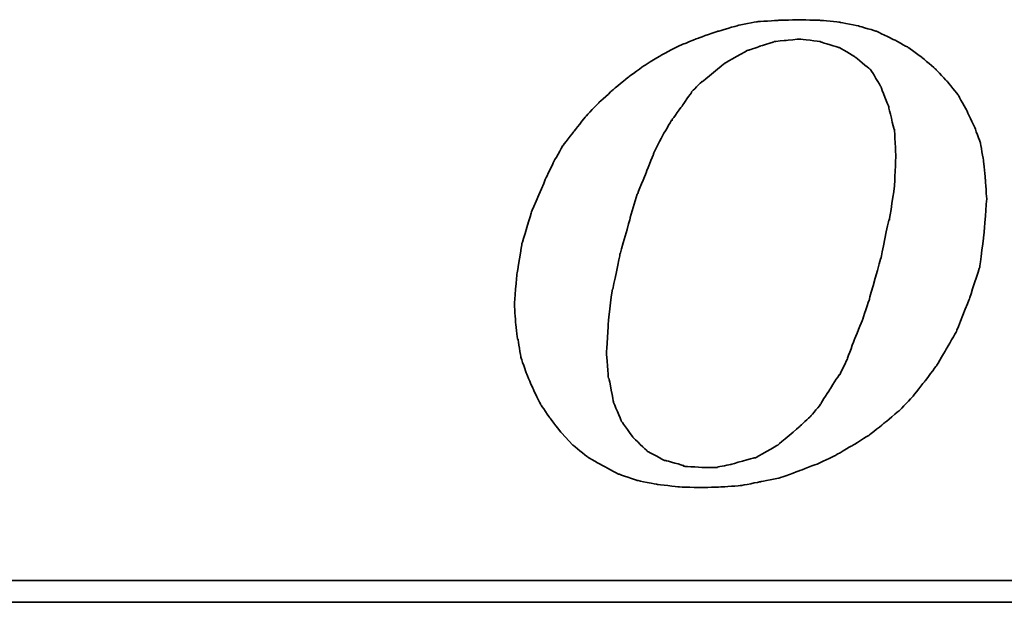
# Model space of a CAD drawing. Header units: millimetres. Extents: x 366 to 647, y 366 to 462.
# Tile 36 of 53: x 581.5 to 588.29, y 396.45 to 400.47. Entities that reach past the tile are written whole.
import ezdxf

# ---------------------------------------------------------------- set-up
doc = ezdxf.new("R2010")
doc.units = ezdxf.units.MM
doc.header["$LTSCALE"] = 0.15
doc.layers.add('DIM', color=4, linetype='CONTINUOUS')
doc.layers.add('layer 1', color=7, linetype='CONTINUOUS')

# ---------------------------------------------------------------- blocks, each defined once
blk = doc.blocks.new('TBI MOTION logo(完整正式版)')
at = {"layer": 'layer 1', "color": 22, "lineweight": 35}
for points, knots in [([(-11.34375, -6.98375), (-11.34375, -6.98375), (-10.91375, -7.43875), (-10.91375, -7.43875), (-10.91375, -7.43875), (-10.91375, -7.43875), (-10.38625, -7.87125), (-10.38625, -7.87125), (-10.38625, -7.87125), (-10.38625, -7.87125), (-9.81125, -8.20375), (-9.81125, -8.20375), (-9.81125, -8.20375), (-9.81125, -8.20375), (-9.21125, -8.51875), (-9.21125, -8.51875), (-9.21125, -8.51875), (-9.21125, -8.51875), (-8.51625, -8.75875), (-8.51625, -8.75875), (-8.51625, -8.75875), (-8.51625, -8.75875), (-7.77125, -8.90375), (-7.77125, -8.90375), (-7.77125, -8.90375), (-7.77125, -8.90375), (-6.97875, -8.99875), (-6.97875, -8.99875), (-6.97875, -8.99875), (-6.97875, -8.99875), (-6.14125, -9.02375), (-6.14125, -9.02375), (-6.14125, -9.02375), (-6.14125, -9.02375), (-5.37125, -8.99875), (-5.37125, -8.99875), (-5.37125, -8.99875), (-5.37125, -8.99875), (-4.65375, -8.94875), (-4.65375, -8.94875), (-4.65375, -8.94875), (-4.65375, -8.94875), (-3.93375, -8.80625), (-3.93375, -8.80625), (-3.93375, -8.80625), (-3.93375, -8.80625), (-3.21375, -8.66375), (-3.21375, -8.66375), (-3.21375, -8.66375), (-3.21375, -8.66375), (-2.49375, -8.39875), (-2.49375, -8.39875), (-2.49375, -8.39875), (-2.49375, -8.39875), (-1.79875, -8.13375), (-1.79875, -8.13375), (-1.79875, -8.13375), (-1.79875, -8.13375), (-1.17375, -7.84375), (-1.17375, -7.84375), (-1.17375, -7.84375), (-1.17375, -7.84375), (-0.52375, -7.46375), (-0.52375, -7.46375), (-0.52375, -7.46375), (-0.52375, -7.46375), (0.10124, -7.07875), (0.10124, -7.07875), (0.10124, -7.07875), (0.10124, -7.07875), (0.67625, -6.62375), (0.67625, -6.62375), (0.67625, -6.62375), (0.67625, -6.62375), (1.24874, -6.14375), (1.24874, -6.14375), (1.24874, -6.14375), (1.24874, -6.14375), (1.72874, -5.64125), (1.72874, -5.64125), (1.72874, -5.64125), (1.72874, -5.64125), (2.18624, -5.06375), (2.18624, -5.06375), (2.18624, -5.06375), (2.18624, -5.06375), (2.61625, -4.48874), (2.61625, -4.48874), (2.61625, -4.48874), (2.61625, -4.48874), (3.00125, -3.83874), (3.00125, -3.83874), (3.00125, -3.83874), (3.00125, -3.83874), (3.36124, -3.21374), (3.36124, -3.21374), (3.36124, -3.21374), (3.36124, -3.21374), (3.84374, -1.99125), (3.84374, -1.99125), (3.84374, -1.99125), (3.84374, -1.99125), (4.22625, -0.81875), (4.22625, -0.81875), (4.22625, -0.81875), (4.22625, -0.81875), (4.39125, 0.45624), (4.39125, 0.45624), (4.39125, 0.45624), (4.39125, 0.45624), (4.48874, 1.70124), (4.48874, 1.70124), (4.48874, 1.70124), (4.48874, 1.70124), (4.43874, 2.44625), (4.43874, 2.44625), (4.43874, 2.44625), (4.43874, 2.44625), (4.36874, 3.14125), (4.36874, 3.14125), (4.36874, 3.14125), (4.36874, 3.14125), (4.25125, 3.81125), (4.25125, 3.81125), (4.25125, 3.81125), (4.25125, 3.81125), (4.03124, 4.41125), (4.03124, 4.41125), (4.03124, 4.41125), (4.03124, 4.41125), (3.74374, 5.01125), (3.74374, 5.01125), (3.74374, 5.01125), (3.74374, 5.01125), (3.43124, 5.58875), (3.43124, 5.58875), (3.43124, 5.58875), (3.43124, 5.58875), (3.02625, 6.09125), (3.02625, 6.09125), (3.02625, 6.09125), (3.02625, 6.09125), (2.59374, 6.54875), (2.59374, 6.54875), (2.59374, 6.54875), (2.59374, 6.54875), (2.09124, 6.98125), (2.09124, 6.98125), (2.09124, 6.98125), (2.09124, 6.98125), (1.56124, 7.36625), (1.56124, 7.36625), (1.56124, 7.36625), (1.56124, 7.36625), (0.98624, 7.67625), (0.98624, 7.67625), (0.98624, 7.67625), (0.98624, 7.67625), (0.38624, 7.96375), (0.38624, 7.96375), (0.38624, 7.96375), (0.38624, 7.96375), (-0.25875, 8.15625), (-0.25875, 8.15625), (-0.25875, 8.15625), (-0.25875, 8.15625), (-0.98125, 8.30125), (-0.98125, 8.30125), (-0.98125, 8.30125), (-0.98125, 8.30125), (-1.70124, 8.37125), (-1.70124, 8.37125), (-1.70124, 8.37125), (-1.70124, 8.37125), (-2.49375, 8.39624), (-2.49375, 8.39624), (-2.49375, 8.39624), (-2.49375, 8.39624), (-3.28625, 8.37125), (-3.28625, 8.37125), (-3.28625, 8.37125), (-3.28625, 8.37125), (-4.05125, 8.32125), (-4.05125, 8.32125), (-4.05125, 8.32125), (-4.05125, 8.32125), (-4.77375, 8.18125), (-4.77375, 8.18125), (-4.77375, 8.18125), (-4.77375, 8.18125), (-5.51625, 7.96375), (-5.51625, 7.96375), (-5.51625, 7.96375), (-5.51625, 7.96375), (-6.21125, 7.72625), (-6.21125, 7.72625), (-6.21125, 7.72625), (-6.21125, 7.72625), (-6.92875, 7.43625), (-6.92875, 7.43625), (-6.92875, 7.43625), (-6.92875, 7.43625), (-7.57875, 7.10125), (-7.57875, 7.10125), (-7.57875, 7.10125), (-7.57875, 7.10125), (-8.24875, 6.69125), (-8.24875, 6.69125), (-8.24875, 6.69125), (-8.24875, 6.69125), (-8.84875, 6.26125), (-8.84875, 6.26125), (-8.84875, 6.26125), (-8.84875, 6.26125), (-9.42625, 5.78125), (-9.42625, 5.78125), (-9.42625, 5.78125), (-9.42625, 5.78125), (-9.95375, 5.30125), (-9.95375, 5.30125), (-9.95375, 5.30125), (-9.95375, 5.30125), (-10.43375, 4.79624), (-10.43375, 4.79624), (-10.43375, 4.79624), (-10.43375, 4.79624), (-10.88875, 4.22125), (-10.88875, 4.22125), (-10.88875, 4.22125), (-10.88875, 4.22125), (-11.29875, 3.69375), (-11.29875, 3.69375), (-11.29875, 3.69375), (-11.29875, 3.69375), (-11.63375, 3.09125), (-11.63375, 3.09125), (-11.63375, 3.09125), (-11.63375, 3.09125), (-11.91875, 2.49625), (-11.91875, 2.49625), (-11.91875, 2.49625), (-11.91875, 2.49625), (-12.44875, 1.24625), (-12.44875, 1.24625), (-12.44875, 1.24625), (-12.44875, 1.24625), (-12.80875, 0.06874), (-12.80875, 0.06874), (-12.80875, 0.06874), (-12.80875, 0.06874), (-12.99875, -1.07875), (-12.99875, -1.07875), (-12.99875, -1.07875), (-12.99875, -1.07875), (-13.09375, -2.18375), (-13.09375, -2.18375), (-13.09375, -2.18375), (-13.09375, -2.18375), (-13.04875, -2.85375), (-13.04875, -2.85375), (-13.04875, -2.85375), (-13.04875, -2.85375), (-12.97375, -3.50375), (-12.97375, -3.50375), (-12.97375, -3.50375), (-12.97375, -3.50375), (-12.95375, -3.50375), (-12.95375, -3.50375), (-12.95375, -3.50375), (-12.95375, -3.50375), (-12.85375, -4.17375), (-12.85375, -4.17375), (-12.85375, -4.17375), (-12.85375, -4.17375), (-12.63875, -4.77624), (-12.63875, -4.77624), (-12.63875, -4.77624), (-12.63875, -4.77624), (-12.39875, -5.35125), (-12.39875, -5.35125), (-12.39875, -5.35125), (-12.39875, -5.35125), (-12.11375, -5.92875), (-12.11375, -5.92875), (-12.11375, -5.92875), (-12.11375, -5.92875), (-11.75375, -6.45375), (-11.75375, -6.45375), (-11.75375, -6.45375), (-11.75375, -6.45375), (-11.34375, -6.98375), (-11.34375, -6.98375)], [0, 0, 0, 0, 0.01369863, 0.01369863, 0.01369863, 0.01369864, 0.02739726, 0.02739726, 0.02739726, 0.02739727, 0.04109589, 0.04109589, 0.04109589, 0.0410959, 0.05479452, 0.05479452, 0.05479452, 0.05479453, 0.06849315, 0.06849315, 0.06849315, 0.06849316, 0.08219178, 0.08219178, 0.08219178, 0.08219179, 0.09589041, 0.09589041, 0.09589041, 0.09589042, 0.10958904, 0.10958904, 0.10958904, 0.10958905, 0.12328767, 0.12328767, 0.12328767, 0.12328768, 0.1369863, 0.1369863, 0.1369863, 0.13698631, 0.15068493, 0.15068493, 0.15068493, 0.15068494, 0.16438356, 0.16438356, 0.16438356, 0.16438357, 0.17808219, 0.17808219, 0.17808219, 0.1780822, 0.19178082, 0.19178082, 0.19178082, 0.19178083, 0.20547945, 0.20547945, 0.20547945, 0.20547946, 0.21917808, 0.21917808, 0.21917808, 0.21917809, 0.23287671, 0.23287671, 0.23287671, 0.23287672, 0.24657534, 0.24657534, 0.24657534, 0.24657535, 0.26027397, 0.26027397, 0.26027397, 0.26027398, 0.2739726, 0.2739726, 0.2739726, 0.27397261, 0.28767123, 0.28767123, 0.28767123, 0.28767124, 0.30136986, 0.30136986, 0.30136986, 0.30136987, 0.31506849, 0.31506849, 0.31506849, 0.3150685, 0.32876712, 0.32876712, 0.32876712, 0.32876713, 0.34246575, 0.34246575, 0.34246575, 0.34246576, 0.35616438, 0.35616438, 0.35616438, 0.35616439, 0.36986301, 0.36986301, 0.36986301, 0.36986302, 0.38356164, 0.38356164, 0.38356164, 0.38356165, 0.39726027, 0.39726027, 0.39726027, 0.39726028, 0.4109589, 0.4109589, 0.4109589, 0.41095891, 0.42465753, 0.42465753, 0.42465753, 0.42465754, 0.43835616, 0.43835616, 0.43835616, 0.43835617, 0.45205479, 0.45205479, 0.45205479, 0.4520548, 0.46575342, 0.46575342, 0.46575342, 0.46575343, 0.47945205, 0.47945205, 0.47945205, 0.47945206, 0.49315068, 0.49315068, 0.49315068, 0.49315069, 0.50684932, 0.50684932, 0.50684932, 0.50684933, 0.52054795, 0.52054795, 0.52054795, 0.52054796, 0.53424658, 0.53424658, 0.53424658, 0.53424659, 0.54794521, 0.54794521, 0.54794521, 0.54794522, 0.56164384, 0.56164384, 0.56164384, 0.56164385, 0.57534247, 0.57534247, 0.57534247, 0.57534248, 0.5890411, 0.5890411, 0.5890411, 0.58904111, 0.60273973, 0.60273973, 0.60273973, 0.60273974, 0.61643836, 0.61643836, 0.61643836, 0.61643837, 0.63013699, 0.63013699, 0.63013699, 0.630137, 0.64383562, 0.64383562, 0.64383562, 0.64383563, 0.65753425, 0.65753425, 0.65753425, 0.65753426, 0.67123288, 0.67123288, 0.67123288, 0.67123289, 0.68493151, 0.68493151, 0.68493151, 0.68493152, 0.69863014, 0.69863014, 0.69863014, 0.69863015, 0.71232877, 0.71232877, 0.71232877, 0.71232878, 0.7260274, 0.7260274, 0.7260274, 0.72602741, 0.73972603, 0.73972603, 0.73972603, 0.73972604, 0.75342466, 0.75342466, 0.75342466, 0.75342467, 0.76712329, 0.76712329, 0.76712329, 0.7671233, 0.78082192, 0.78082192, 0.78082192, 0.78082193, 0.79452055, 0.79452055, 0.79452055, 0.79452056, 0.80821918, 0.80821918, 0.80821918, 0.80821919, 0.82191781, 0.82191781, 0.82191781, 0.82191782, 0.83561644, 0.83561644, 0.83561644, 0.83561645, 0.84931507, 0.84931507, 0.84931507, 0.84931508, 0.8630137, 0.8630137, 0.8630137, 0.86301371, 0.87671233, 0.87671233, 0.87671233, 0.87671234, 0.89041096, 0.89041096, 0.89041096, 0.89041097, 0.90410959, 0.90410959, 0.90410959, 0.9041096, 0.91780822, 0.91780822, 0.91780822, 0.91780823, 0.93150685, 0.93150685, 0.93150685, 0.93150686, 0.94520548, 0.94520548, 0.94520548, 0.94520549, 0.95890411, 0.95890411, 0.95890411, 0.95890412, 0.97260274, 0.97260274, 0.97260274, 0.97260275, 0.98630137, 0.98630137, 0.98630137, 0.98630138, 1, 1, 1, 1]), ([(-8.77875, 1.03124), (-8.77875, 1.03124), (-8.51625, 1.89625), (-8.51625, 1.89625), (-8.51625, 1.89625), (-8.51625, 1.89625), (-8.20375, 2.66375), (-8.20375, 2.66375), (-8.20375, 2.66375), (-8.20375, 2.66375), (-7.91625, 3.38125), (-7.91625, 3.38125), (-7.91625, 3.38125), (-7.91625, 3.38125), (-7.91625, 3.40624), (-7.91625, 3.40624), (-7.91625, 3.40624), (-7.91625, 3.40624), (-7.57875, 4.07624), (-7.57875, 4.07624), (-7.57875, 4.07624), (-7.57875, 4.07624), (-7.24375, 4.65125), (-7.24375, 4.65125), (-7.24375, 4.65125), (-7.24375, 4.65125), (-7.21875, 4.65125), (-7.21875, 4.65125), (-7.21875, 4.65125), (-7.21875, 4.65125), (-7.21875, 4.67624), (-7.21875, 4.67624), (-7.21875, 4.67624), (-7.21875, 4.67624), (-6.83625, 5.20375), (-6.83625, 5.20375), (-6.83625, 5.20375), (-6.83625, 5.20375), (-6.49875, 5.68625), (-6.49875, 5.68625), (-6.49875, 5.68625), (-6.49875, 5.68625), (-6.49875, 5.70625), (-6.49875, 5.70625), (-6.49875, 5.70625), (-6.49875, 5.70625), (-6.11625, 6.09125), (-6.11625, 6.09125), (-6.11625, 6.09125), (-6.11625, 6.09125), (-6.09125, 6.09125), (-6.09125, 6.09125), (-6.09125, 6.09125), (-6.09125, 6.09125), (-5.27375, 6.76625), (-5.27375, 6.76625), (-5.27375, 6.76625), (-5.27375, 6.76625), (-5.24875, 6.76625), (-5.24875, 6.76625), (-5.24875, 6.76625), (-5.24875, 6.76625), (-5.24875, 6.78625), (-5.24875, 6.78625), (-5.24875, 6.78625), (-5.24875, 6.78625), (-4.38875, 7.26624), (-4.38875, 7.26624), (-4.38875, 7.26624), (-4.38875, 7.26624), (-4.36125, 7.26624), (-4.36125, 7.26624), (-4.36125, 7.26624), (-4.36125, 7.26624), (-3.93375, 7.41125), (-3.93375, 7.41125), (-3.93375, 7.41125), (-3.93375, 7.41125), (-3.47375, 7.55625), (-3.47375, 7.55625), (-3.47375, 7.55625), (-3.47375, 7.55625), (-3.45375, 7.55625), (-3.45375, 7.55625), (-3.45375, 7.55625), (-3.45375, 7.55625), (-3.42875, 7.58124), (-3.42875, 7.58124), (-3.42875, 7.58124), (-3.42875, 7.58124), (-2.97375, 7.62625), (-2.97375, 7.62625), (-2.97375, 7.62625), (-2.97375, 7.62625), (-2.49375, 7.67625), (-2.49375, 7.67625), (-2.49375, 7.67625), (-2.49375, 7.67625), (-2.46875, 7.67625), (-2.46875, 7.67625), (-2.46875, 7.67625), (-2.46875, 7.67625), (-1.70124, 7.58124), (-1.70124, 7.58124), (-1.70124, 7.58124), (-1.70124, 7.58124), (-1.67875, 7.55625), (-1.67875, 7.55625), (-1.67875, 7.55625), (-1.67875, 7.55625), (-1.65375, 7.55625), (-1.65375, 7.55625), (-1.65375, 7.55625), (-1.65375, 7.55625), (-1.03125, 7.36625), (-1.03125, 7.36625), (-1.03125, 7.36625), (-1.03125, 7.36625), (-1.00625, 7.36625), (-1.00625, 7.36625), (-1.00625, 7.36625), (-1.00625, 7.36625), (-0.43124, 7.02624), (-0.43124, 7.02624), (-0.43124, 7.02624), (-0.43124, 7.02624), (-0.40625, 7.00624), (-0.40625, 7.00624), (-0.40625, 7.00624), (-0.40625, 7.00624), (0.12124, 6.57124), (0.12124, 6.57124), (0.12124, 6.57124), (0.12124, 6.57124), (0.14624, 6.54875), (0.14624, 6.54875), (0.14624, 6.54875), (0.14624, 6.54875), (0.17124, 6.52375), (0.17124, 6.52375), (0.17124, 6.52375), (0.17124, 6.52375), (0.55625, 5.89875), (0.55625, 5.89875), (0.55625, 5.89875), (0.55625, 5.89875), (0.55625, 5.87625), (0.55625, 5.87625), (0.55625, 5.87625), (0.55625, 5.87625), (0.84124, 5.15625), (0.84124, 5.15625), (0.84124, 5.15625), (0.84124, 5.15625), (0.84124, 5.13125), (0.84124, 5.13125), (0.84124, 5.13125), (0.84124, 5.13125), (1.03624, 4.31875), (1.03624, 4.31875), (1.03624, 4.31875), (1.03624, 4.31875), (1.05624, 4.31875), (1.05624, 4.31875), (1.05624, 4.31875), (1.05624, 4.31875), (1.05624, 4.29125), (1.05624, 4.29125), (1.05624, 4.29125), (1.05624, 4.29125), (1.10625, 3.33125), (1.10625, 3.33125), (1.10625, 3.33125), (1.10625, 3.33125), (1.10625, 3.30875), (1.10625, 3.30875), (1.10625, 3.30875), (1.10625, 3.30875), (1.05624, 2.20624), (1.05624, 2.20624), (1.05624, 2.20624), (1.05624, 2.20624), (1.05624, 2.18124), (1.05624, 2.18124), (1.05624, 2.18124), (1.05624, 2.18124), (0.86624, 0.93624), (0.86624, 0.93624), (0.86624, 0.93624), (0.86624, 0.93624), (0.84124, 0.93624), (0.84124, 0.93624), (0.84124, 0.93624), (0.84124, 0.93624), (0.55625, -0.45874), (0.55625, -0.45874), (0.55625, -0.45874), (0.55625, -0.45874), (0.12124, -1.99125), (0.12124, -1.99125), (0.12124, -1.99125), (0.12124, -1.99125), (0.12124, -2.01874), (0.12124, -2.01874), (0.12124, -2.01874), (0.12124, -2.01874), (-0.13874, -2.78375), (-0.13874, -2.78375), (-0.13874, -2.78375), (-0.13874, -2.78375), (-0.43124, -3.50375), (-0.43124, -3.50375), (-0.43124, -3.50375), (-0.43124, -3.50375), (-0.69375, -4.19875), (-0.69375, -4.19875), (-0.69375, -4.19875), (-0.69375, -4.19875), (-0.69375, -4.22375), (-0.69375, -4.22375), (-0.69375, -4.22375), (-0.69375, -4.22375), (-0.98125, -4.82374), (-0.98125, -4.82374), (-0.98125, -4.82374), (-0.98125, -4.82374), (-1.00625, -4.82374), (-1.00625, -4.82374), (-1.00625, -4.82374), (-1.00625, -4.82374), (-1.33875, -5.35125), (-1.33875, -5.35125), (-1.33875, -5.35125), (-1.33875, -5.35125), (-1.67875, -5.87875), (-1.67875, -5.87875), (-1.67875, -5.87875), (-1.67875, -5.87875), (-1.67875, -5.90375), (-1.67875, -5.90375), (-1.67875, -5.90375), (-1.67875, -5.90375), (-2.05875, -6.35875), (-2.05875, -6.35875), (-2.05875, -6.35875), (-2.05875, -6.35875), (-2.08375, -6.38375), (-2.08375, -6.38375), (-2.08375, -6.38375), (-2.08375, -6.38375), (-2.46875, -6.74375), (-2.46875, -6.74375), (-2.46875, -6.74375), (-2.46875, -6.74375), (-3.25875, -7.41625), (-3.25875, -7.41625), (-3.25875, -7.41625), (-3.25875, -7.41625), (-3.28625, -7.43875), (-3.28625, -7.43875), (-3.28625, -7.43875), (-3.28625, -7.43875), (-4.12375, -7.91875), (-4.12375, -7.91875), (-4.12375, -7.91875), (-4.12375, -7.91875), (-4.14875, -7.91875), (-4.14875, -7.91875), (-4.14875, -7.91875), (-4.14875, -7.91875), (-4.17125, -7.91875), (-4.17125, -7.91875), (-4.17125, -7.91875), (-4.17125, -7.91875), (-5.03375, -8.15875), (-5.03375, -8.15875), (-5.03375, -8.15875), (-5.03375, -8.15875), (-5.51625, -8.25625), (-5.51625, -8.25625), (-5.51625, -8.25625), (-5.51625, -8.25625), (-5.54125, -8.27875), (-5.54125, -8.27875), (-5.54125, -8.27875), (-5.54125, -8.27875), (-5.56375, -8.27875), (-5.56375, -8.27875), (-5.56375, -8.27875), (-5.56375, -8.27875), (-5.99625, -8.27875), (-5.99625, -8.27875), (-5.99625, -8.27875), (-5.99625, -8.27875), (-6.76375, -8.23125), (-6.76375, -8.23125), (-6.76375, -8.23125), (-6.76375, -8.23125), (-6.78875, -8.23125), (-6.78875, -8.23125), (-6.78875, -8.23125), (-6.78875, -8.23125), (-6.78875, -8.20375), (-6.78875, -8.20375), (-6.78875, -8.20375), (-6.78875, -8.20375), (-7.45875, -8.01375), (-7.45875, -8.01375), (-7.45875, -8.01375), (-7.45875, -8.01375), (-7.48375, -8.01375), (-7.48375, -8.01375), (-7.48375, -8.01375), (-7.48375, -8.01375), (-7.50875, -8.01375), (-7.50875, -8.01375), (-7.50875, -8.01375), (-7.50875, -8.01375), (-8.13125, -7.67875), (-8.13125, -7.67875), (-8.13125, -7.67875), (-8.13125, -7.67875), (-8.15625, -7.65375), (-8.15625, -7.65375), (-8.15625, -7.65375), (-8.15625, -7.65375), (-8.65875, -7.17375), (-8.65875, -7.17375), (-8.65875, -7.17375), (-8.65875, -7.17375), (-8.68375, -7.14875), (-8.68375, -7.14875), (-8.68375, -7.14875), (-8.68375, -7.14875), (-9.08875, -6.57375), (-9.08875, -6.57375), (-9.08875, -6.57375), (-9.08875, -6.57375), (-9.11375, -6.54875), (-9.11375, -6.54875), (-9.11375, -6.54875), (-9.11375, -6.54875), (-9.11375, -6.52875), (-9.11375, -6.52875), (-9.11375, -6.52875), (-9.11375, -6.52875), (-9.40375, -5.85375), (-9.40375, -5.85375), (-9.40375, -5.85375), (-9.40375, -5.85375), (-9.40375, -5.82875), (-9.40375, -5.82875), (-9.40375, -5.82875), (-9.40375, -5.82875), (-9.56875, -4.96875), (-9.56875, -4.96875), (-9.56875, -4.96875), (-9.56875, -4.96875), (-9.59375, -4.94375), (-9.59375, -4.94375), (-9.59375, -4.94375), (-9.59375, -4.94375), (-9.66375, -4.03375), (-9.66375, -4.03375), (-9.66375, -4.03375), (-9.66375, -4.03375), (-9.66375, -4.00875), (-9.66375, -4.00875), (-9.66375, -4.00875), (-9.66375, -4.00875), (-9.59375, -2.85375), (-9.59375, -2.85375), (-9.59375, -2.85375), (-9.59375, -2.85375), (-9.45125, -1.65875), (-9.45125, -1.65875), (-9.45125, -1.65875), (-9.45125, -1.65875), (-9.42625, -1.63375), (-9.42625, -1.63375), (-9.42625, -1.63375), (-9.42625, -1.63375), (-9.16125, -0.33875), (-9.16125, -0.33875), (-9.16125, -0.33875), (-9.16125, -0.33875), (-8.77875, 1.00624), (-8.77875, 1.00624), (-8.77875, 1.00624), (-8.77875, 1.00624), (-8.77875, 1.03124), (-8.77875, 1.03124)], [0, 0, 0, 0, 0.01020408, 0.01020408, 0.01020408, 0.01020409, 0.02040816, 0.02040816, 0.02040816, 0.02040817, 0.03061224, 0.03061224, 0.03061224, 0.03061225, 0.04081633, 0.04081633, 0.04081633, 0.04081634, 0.05102041, 0.05102041, 0.05102041, 0.05102042, 0.06122449, 0.06122449, 0.06122449, 0.0612245, 0.07142857, 0.07142857, 0.07142857, 0.07142858, 0.08163265, 0.08163265, 0.08163265, 0.08163266, 0.09183673, 0.09183673, 0.09183673, 0.09183674, 0.10204082, 0.10204082, 0.10204082, 0.10204083, 0.1122449, 0.1122449, 0.1122449, 0.11224491, 0.12244898, 0.12244898, 0.12244898, 0.12244899, 0.13265306, 0.13265306, 0.13265306, 0.13265307, 0.14285714, 0.14285714, 0.14285714, 0.14285715, 0.15306122, 0.15306122, 0.15306122, 0.15306123, 0.16326531, 0.16326531, 0.16326531, 0.16326532, 0.17346939, 0.17346939, 0.17346939, 0.1734694, 0.18367347, 0.18367347, 0.18367347, 0.18367348, 0.19387755, 0.19387755, 0.19387755, 0.19387756, 0.20408163, 0.20408163, 0.20408163, 0.20408164, 0.21428571, 0.21428571, 0.21428571, 0.21428572, 0.2244898, 0.2244898, 0.2244898, 0.22448981, 0.23469388, 0.23469388, 0.23469388, 0.23469389, 0.24489796, 0.24489796, 0.24489796, 0.24489797, 0.25510204, 0.25510204, 0.25510204, 0.25510205, 0.26530612, 0.26530612, 0.26530612, 0.26530613, 0.2755102, 0.2755102, 0.2755102, 0.27551021, 0.28571429, 0.28571429, 0.28571429, 0.2857143, 0.29591837, 0.29591837, 0.29591837, 0.29591838, 0.30612245, 0.30612245, 0.30612245, 0.30612246, 0.31632653, 0.31632653, 0.31632653, 0.31632654, 0.32653061, 0.32653061, 0.32653061, 0.32653062, 0.33673469, 0.33673469, 0.33673469, 0.3367347, 0.34693878, 0.34693878, 0.34693878, 0.34693879, 0.35714286, 0.35714286, 0.35714286, 0.35714287, 0.36734694, 0.36734694, 0.36734694, 0.36734695, 0.37755102, 0.37755102, 0.37755102, 0.37755103, 0.3877551, 0.3877551, 0.3877551, 0.38775511, 0.39795918, 0.39795918, 0.39795918, 0.39795919, 0.40816327, 0.40816327, 0.40816327, 0.40816328, 0.41836735, 0.41836735, 0.41836735, 0.41836736, 0.42857143, 0.42857143, 0.42857143, 0.42857144, 0.43877551, 0.43877551, 0.43877551, 0.43877552, 0.44897959, 0.44897959, 0.44897959, 0.4489796, 0.45918367, 0.45918367, 0.45918367, 0.45918368, 0.46938776, 0.46938776, 0.46938776, 0.46938777, 0.47959184, 0.47959184, 0.47959184, 0.47959185, 0.48979592, 0.48979592, 0.48979592, 0.48979593, 0.5, 0.5, 0.5, 0.50000001, 0.51020408, 0.51020408, 0.51020408, 0.51020409, 0.52040816, 0.52040816, 0.52040816, 0.52040817, 0.53061224, 0.53061224, 0.53061224, 0.53061225, 0.54081633, 0.54081633, 0.54081633, 0.54081634, 0.55102041, 0.55102041, 0.55102041, 0.55102042, 0.56122449, 0.56122449, 0.56122449, 0.5612245, 0.57142857, 0.57142857, 0.57142857, 0.57142858, 0.58163265, 0.58163265, 0.58163265, 0.58163266, 0.59183673, 0.59183673, 0.59183673, 0.59183674, 0.60204082, 0.60204082, 0.60204082, 0.60204083, 0.6122449, 0.6122449, 0.6122449, 0.61224491, 0.62244898, 0.62244898, 0.62244898, 0.62244899, 0.63265306, 0.63265306, 0.63265306, 0.63265307, 0.64285714, 0.64285714, 0.64285714, 0.64285715, 0.65306122, 0.65306122, 0.65306122, 0.65306123, 0.66326531, 0.66326531, 0.66326531, 0.66326532, 0.67346939, 0.67346939, 0.67346939, 0.6734694, 0.68367347, 0.68367347, 0.68367347, 0.68367348, 0.69387755, 0.69387755, 0.69387755, 0.69387756, 0.70408163, 0.70408163, 0.70408163, 0.70408164, 0.71428571, 0.71428571, 0.71428571, 0.71428572, 0.7244898, 0.7244898, 0.7244898, 0.72448981, 0.73469388, 0.73469388, 0.73469388, 0.73469389, 0.74489796, 0.74489796, 0.74489796, 0.74489797, 0.75510204, 0.75510204, 0.75510204, 0.75510205, 0.76530612, 0.76530612, 0.76530612, 0.76530613, 0.7755102, 0.7755102, 0.7755102, 0.77551021, 0.78571429, 0.78571429, 0.78571429, 0.7857143, 0.79591837, 0.79591837, 0.79591837, 0.79591838, 0.80612245, 0.80612245, 0.80612245, 0.80612246, 0.81632653, 0.81632653, 0.81632653, 0.81632654, 0.82653061, 0.82653061, 0.82653061, 0.82653062, 0.83673469, 0.83673469, 0.83673469, 0.8367347, 0.84693878, 0.84693878, 0.84693878, 0.84693879, 0.85714286, 0.85714286, 0.85714286, 0.85714287, 0.86734694, 0.86734694, 0.86734694, 0.86734695, 0.87755102, 0.87755102, 0.87755102, 0.87755103, 0.8877551, 0.8877551, 0.8877551, 0.88775511, 0.89795918, 0.89795918, 0.89795918, 0.89795919, 0.90816327, 0.90816327, 0.90816327, 0.90816328, 0.91836735, 0.91836735, 0.91836735, 0.91836736, 0.92857143, 0.92857143, 0.92857143, 0.92857144, 0.93877551, 0.93877551, 0.93877551, 0.93877552, 0.94897959, 0.94897959, 0.94897959, 0.9489796, 0.95918367, 0.95918367, 0.95918367, 0.95918368, 0.96938776, 0.96938776, 0.96938776, 0.96938777, 0.97959184, 0.97959184, 0.97959184, 0.97959185, 0.98979592, 0.98979592, 0.98979592, 0.98979593, 1, 1, 1, 1]), ([(75.90875, -9.47875), (75.90875, -9.47875), (75.90875, -12.28625), (75.90875, -12.28625), (75.90875, -12.28625), (75.90875, -12.28625), (75.90875, -12.47875), (75.90875, -12.47875), (75.90875, -12.47875), (75.90875, -12.47875), (75.71625, -12.47875), (75.71625, -12.47875), (75.71625, -12.47875), (75.71625, -12.47875), (-88.32875, -12.47875), (-88.32875, -12.47875), (-88.32875, -12.47875), (-88.32875, -12.47875), (-88.32875, -13.29375), (-88.32875, -13.29375), (-88.32875, -13.29375), (-88.32875, -13.29375), (82.89125, -13.29375), (82.89125, -13.29375), (82.89125, -13.29375), (82.89125, -13.29375), (75.90875, -9.47875), (75.90875, -9.47875)], [0, 0, 0, 0, 0.14285714, 0.14285714, 0.14285714, 0.14285715, 0.28571429, 0.28571429, 0.28571429, 0.2857143, 0.42857143, 0.42857143, 0.42857143, 0.42857144, 0.57142857, 0.57142857, 0.57142857, 0.57142858, 0.71428571, 0.71428571, 0.71428571, 0.71428572, 0.85714286, 0.85714286, 0.85714286, 0.85714287, 1, 1, 1, 1])]:
    blk.add_open_spline(points, degree=3, knots=knots, dxfattribs=at)

msp = doc.modelspace()

# ---------------------------------------------------------------- block references
at = {"layer": 'DIM', "color": 7, "xscale": 0.1852549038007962, "yscale": 0.1852549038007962, "zscale": 0.1852549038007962}
msp.add_blockref('TBI MOTION logo(完整正式版)', (587.3365, 398.914), dxfattribs=at)

doc.saveas('drawing.dxf')
